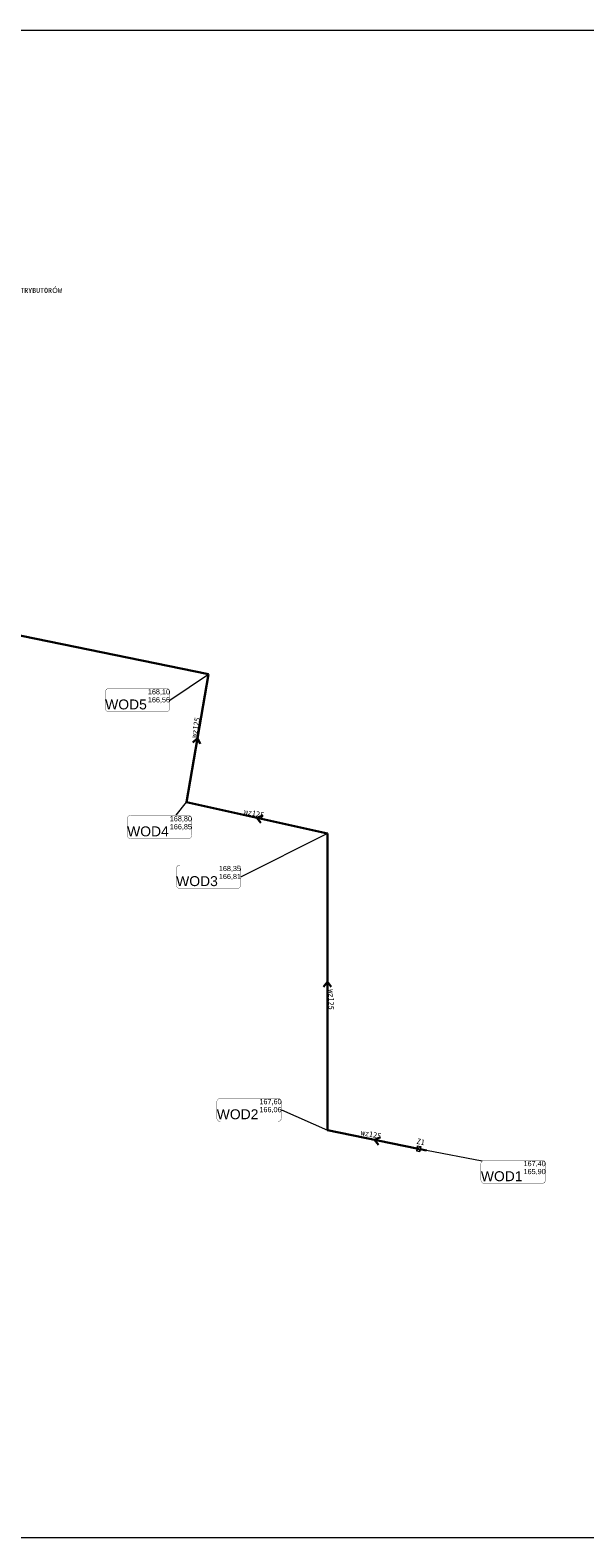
# Model space of a CAD drawing. Header units: metres. Extents: x -94 to 293, y -795 to -637.
# Tile 44 of 48: x 96 to 151, y -785 to -637. Entities that reach past the tile are written whole.
import ezdxf
from ezdxf.lldxf.tags import DXFTag
from ezdxf.xclip import XClip

# ---------------------------------------------------------------- set-up
doc = ezdxf.new("R2010")
doc.units = ezdxf.units.M
doc.header["$MEASUREMENT"] = 0
doc.header["$XCLIPFRAME"] = 0
for name, color, linetype in [('IS_wodociąg', 5, 'SOLID'), ('IS_Węzły_sieci_wodociągowej_-_opisy', 7, 'Continuous'), ('PZT MDCP', 7, 'Continuous')]:
    doc.layers.add(name, color=color, linetype=linetype)
for name, color, linetype, lineweight in [('Mapa Poniatowa - do zatwierdzenia (3)_39_0_Nr_pióra__1', 7, 'Continuous', 13), ('PZT_i_WODA', 5, 'Continuous', 30), ('Q_ZUD_W', 160, 'Continuous', 30)]:
    doc.layers.add(name, color=color, linetype=linetype, lineweight=lineweight)
doc.layers.add('PZT_i_KS', color=7, linetype='Continuous', lineweight=30, true_color=0x4c3926)
doc.layers.add('PZT_Nr_pióra__201', color=7, linetype='Continuous', lineweight=5, true_color=0x595959)
doc.styles.add('GENERATED_STYLE_9', font='msgothic.ttc')
tags = doc.linetypes.add('SOLID', pattern=[10, 10, 0]).pattern_tags.tags
tags[6:7] = [DXFTag(74, 4), DXFTag(75, 0), DXFTag(340, '0'), DXFTag(46, 0.0), DXFTag(50, 0.0), DXFTag(44, 0.0), DXFTag(45, 0.0)]
tags[4:5] = [DXFTag(74, 4), DXFTag(75, 0), DXFTag(340, '0'), DXFTag(46, 0.0), DXFTag(50, 0.0), DXFTag(44, 0.0), DXFTag(45, 0.0)]
picture_1 = doc.add_image_def('image1.tif', size_in_pixel=(3509, 6496))

# ---------------------------------------------------------------- blocks, each defined once
blk = doc.blocks.new('Rysunek_1_39', base_point=(43.89851560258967, -710.7660255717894))
at = {"layer": 'Mapa Poniatowa - do zatwierdzenia (3)_39_0_Nr_pióra__1'}
image = blk.add_image(picture_1, insert=(-93.5966232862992, -636.5063033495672), size_in_units=(148.51944444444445, 274.9902777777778), rotation=-90.00000000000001, dxfattribs=at)
image.set_boundary_path([(-0.5, -0.5), (3508.5, 6495.5)])

msp = doc.modelspace()

# ---------------------------------------------------------------- linework, layer by layer
at = {"layer": 'IS_wodociąg', "lineweight": 30, "ltscale": 10}
for p, q in [((112.991869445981, -706.2554189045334), (112.5253565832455, -706.6713404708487)), ((113.2605305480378, -706.8197292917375), (112.991869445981, -706.2554189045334)), ((119.4226759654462, -713.8563474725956), (118.8468743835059, -714.0994061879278)), ((118.8468743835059, -714.0994061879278), (119.2414351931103, -714.5841192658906)), ((125.7937502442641, -730.2425290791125), (125.4177543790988, -730.7417806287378)), ((126.1677528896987, -730.7432755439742), (125.7937502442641, -730.2425290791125)), ((131.0184108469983, -745.5690644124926), (130.4426092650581, -745.8121231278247)), ((130.4426092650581, -745.8121231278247), (130.8371700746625, -746.2968362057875))]:
    msp.add_line(p, q, dxfattribs=at)
at = {"layer": 'IS_Węzły_sieci_wodociągowej_-_opisy', "linetype": 'SOLID', "lineweight": 20, "ltscale": 10}
for p, q in [((110.2653783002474, -702.4980872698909), (114.0837764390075, -699.9338943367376)), ((110.8971478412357, -713.8421143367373), (111.9012464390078, -712.5697143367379)), ((117.2634889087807, -719.9052238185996), (125.7894164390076, -715.6326743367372)), ((121.2632743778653, -742.8700643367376), (125.7933864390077, -744.8551643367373)), ((141.0448023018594, -747.9244719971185), (135.5787864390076, -746.8669043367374))]:
    msp.add_line(p, q, dxfattribs=at)
at = {"layer": 'IS_Węzły_sieci_wodociągowej_-_opisy', "linetype": 'SOLID', "ltscale": 10}
for points in [[(104.2820449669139, -703.6580872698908, 0.03, 0.03, 0), (109.8787116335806, -703.6580872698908, 0.03, 0.03, 0.414214), (110.2653783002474, -703.271420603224, 0.03, 0.03, 0), (110.2653783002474, -701.724753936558, 0.03, 0.03, 0.414214), (109.8787116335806, -701.338087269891, 0.03, 0.03, 0), (104.2820449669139, -701.338087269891, 0.03, 0.03, 0.414214), (103.895378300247, -701.724753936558, 0.03, 0.03, 0), (103.895378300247, -703.271420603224, 0.03, 0.03, 0.414214), (104.2820449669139, -703.6580872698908, 0.03, 0.03, 0)], [(106.4446131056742, -716.1621143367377, 0.03, 0.03, 0), (112.0412797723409, -716.1621143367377, 0.03, 0.03, 0.414214), (112.4279464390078, -715.7754476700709, 0.03, 0.03, 0), (112.4279464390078, -714.2287810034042, 0.03, 0.03, 0.414214), (112.0412797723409, -713.8421143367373, 0.03, 0.03, 0), (106.4446131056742, -713.8421143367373, 0.03, 0.03, 0.414214), (106.0579464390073, -714.2287810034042, 0.03, 0.03, 0), (106.0579464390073, -715.7754476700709, 0.03, 0.03, 0.414214), (106.4446131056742, -716.1621143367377, 0.03, 0.03, 0)], [(111.2801555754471, -721.0652238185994, 0.03, 0.03, 0), (116.8768222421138, -721.0652238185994, 0.03, 0.03, 0.414214), (117.2634889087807, -720.6785571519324, 0.03, 0.03, 0), (117.2634889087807, -719.1318904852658, 0.03, 0.03, 0.414214), (116.8768222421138, -718.7452238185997, 0.03, 0.03, 0), (111.2801555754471, -718.7452238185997, 0.03, 0.03, 0.414214), (110.8934889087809, -719.1318904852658, 0.03, 0.03, 0), (110.8934889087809, -720.6785571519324, 0.03, 0.03, 0.414214), (111.2801555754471, -721.0652238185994, 0.03, 0.03, 0)], [(115.2799410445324, -744.0300643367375, 0.03, 0.03, 0), (120.8766077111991, -744.0300643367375, 0.03, 0.03, 0.414214), (121.2632743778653, -743.6433976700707, 0.03, 0.03, 0), (121.2632743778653, -742.096731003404, 0.03, 0.03, 0.414214), (120.8766077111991, -741.7100643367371, 0.03, 0.03, 0), (115.2799410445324, -741.7100643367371, 0.03, 0.03, 0.414214), (114.8932743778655, -742.096731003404, 0.03, 0.03, 0), (114.8932743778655, -743.6433976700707, 0.03, 0.03, 0.414214), (115.2799410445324, -744.0300643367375, 0.03, 0.03, 0)], [(141.3182170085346, -750.1312200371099, 0.03, 0.03, 0), (146.9148836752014, -750.1312200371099, 0.03, 0.03, 0.414214), (147.3015503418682, -749.7445533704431, 0.03, 0.03, 0), (147.3015503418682, -748.1978867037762, 0.03, 0.03, 0.414214), (146.9148836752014, -747.8112200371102, 0.03, 0.03, 0), (141.3182170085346, -747.8112200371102, 0.03, 0.03, 0.414214), (140.9315503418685, -748.1978867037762, 0.03, 0.03, 0), (140.9315503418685, -749.7445533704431, 0.03, 0.03, 0.414214), (141.3182170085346, -750.1312200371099, 0.03, 0.03, 0)]]:
    msp.add_lwpolyline(points, format="xyseb", dxfattribs=at)
at = {"layer": 'PZT_i_WODA'}
for p, q in [((114.0837403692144, -699.9399448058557), (70.12604625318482, -690.9574742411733)), ((111.8999985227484, -712.5708930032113), (114.0837403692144, -699.9399448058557)), ((125.7937502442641, -715.6279193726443), (111.8999985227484, -712.5708930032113)), ((125.7937502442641, -744.8571387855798), (125.7937502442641, -715.6279193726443)), ((125.7937502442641, -744.8571387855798), (134.6144592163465, -746.6691186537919)), ((134.9453124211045, -746.7370836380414), (135.5800622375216, -746.8674760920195))]:
    msp.add_line(p, q, dxfattribs=at)
at = {"layer": 'Q_ZUD_W', "linetype": 'Continuous', "lineweight": 13}
for p, q in [((134.6626990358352, -746.4208631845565), (134.5674395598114, -746.9113012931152)), ((134.5674395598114, -746.9113012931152), (134.9942967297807, -746.4852705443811)), ((134.5674395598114, -746.9113012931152), (134.8990372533, -746.975708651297)), ((134.6606180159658, -746.4229442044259), (134.9922157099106, -746.4873515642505)), ((134.6626990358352, -746.4208631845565), (134.8990372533, -746.975708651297)), ((134.9942967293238, -746.4852705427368), (134.8990372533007, -746.9757086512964))]:
    msp.add_line(p, q, dxfattribs=at)

# ---------------------------------------------------------------- block references
at = {"layer": 'PZT MDCP', "linetype": 'Continuous'}
ref = msp.add_blockref('Rysunek_1_39', (43.89851560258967, -710.7660255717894), dxfattribs=at)
XClip(ref).set_block_clipping_path([(-93.59662328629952, -785.0257477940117), (181.3936544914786, -636.5063033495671)])

# ---------------------------------------------------------------- texts
at = {"layer": 'IS_Węzły_sieci_wodociągowej_-_opisy', "linetype": 'SOLID', "ltscale": 10}
for s, insert, char_height, attachment_point in [('\\fArial|b0|i0;WOD5', (107.995378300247, -703.4320872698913), 0.9792000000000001, 9), ('{\\fArial|b0|i0|c0|p0;168,10}', (108.095378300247, -702.0328872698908), 0.5112, 7), ('{\\fArial|b0|i0|c0|p0;166,56}', (108.095378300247, -702.2128872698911), 0.5112, 1), ('{\\fArial|b0|i0|c0|p0;168,80}', (110.2579464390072, -714.5369143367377), 0.5112, 7), ('\\fArial|b0|i0;WOD4', (110.1579464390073, -715.9361143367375), 0.9792000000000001, 9), ('{\\fArial|b0|i0|c0|p0;166,85}', (110.2579464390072, -714.7169143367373), 0.5112, 1), ('\\fArial|b0|i0;WOD3', (114.9934889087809, -720.8392238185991), 0.9792000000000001, 9), ('\\fArial|b0|i0;168,35', (115.093488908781, -719.4400238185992), 0.5112, 7), ('{\\fArial|b0|i0|c0|p0;166,81}', (115.093488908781, -719.6200238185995), 0.5112, 1), ('\\fArial|b0|i0;167,60', (119.0932743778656, -742.4048643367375), 0.5112, 7), ('\\fArial|b0|i0;166,06', (119.0932743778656, -742.5848643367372), 0.5112, 1), ('\\fArial|b0|i0;WOD2', (118.9932743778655, -743.8040643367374), 0.9792000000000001, 9), ('\\fArial|b0|i0;167,40', (145.1315503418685, -748.5060200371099), 0.5112, 7), ('\\fArial|b0|i0;WOD1', (145.0315503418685, -749.9052200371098), 0.9792000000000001, 9), ('\\fArial|b0|i0;165,90', (145.1315503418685, -748.6860200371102), 0.5112, 1)]:
    msp.add_mtext(s, dxfattribs=dict(at, insert=insert, char_height=char_height, attachment_point=attachment_point))
at = {"layer": 'PZT_i_KS', "color": 7, "linetype": 'Continuous', "style": 'GENERATED_STYLE_9'}
for s, height, rotation, width, p in [('wz125', 0.55, 79.26872576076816, 0.9000000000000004, (112.8805748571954, -706.252692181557)), ('wz125', 0.55, 349.1444244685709, 0.9, (117.518009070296, -713.7358775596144)), ('wz125', 0.5500000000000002, 270.0874609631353, 0.8999999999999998, (125.9025019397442, -730.9919797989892)), ('wz125', 0.55, 349.1444244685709, 0.9, (129.0662166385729, -745.3462326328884)), ('Z1', 0.55, 349.1444244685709, 0.9, (134.5597855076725, -746.2061149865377))]:
    msp.add_text(s, height=height, rotation=rotation, dxfattribs=dict(at, width=width)).set_placement(p)
at = {"layer": 'PZT_Nr_pióra__201', "linetype": 'Continuous', "insert": (80.63971489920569, -662.5384759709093), "char_height": 0.4999999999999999, "attachment_point": 7, "style": 'GENERATED_STYLE_9'}
msp.add_mtext('\\A1;{\\fMS Gothic|b0|i0|c238|p49;KABLE ZASILAJĄCE I STEROWNICZE DO DYSTRYBUTORÓW}', dxfattribs=at)

doc.saveas('drawing.dxf')
